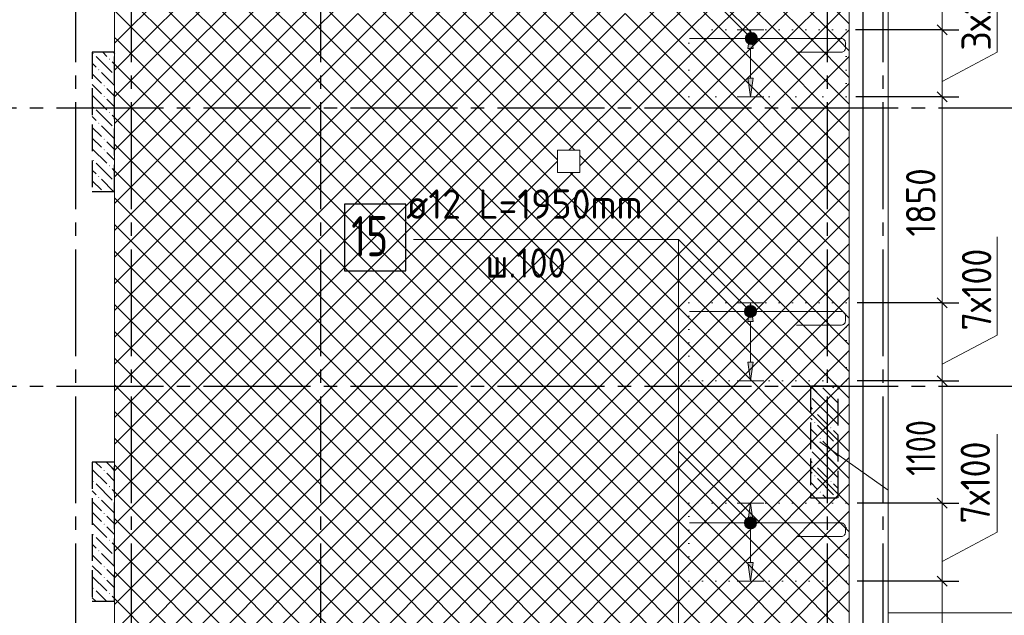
# Model space of a CAD drawing. Header units: millimetres. Extents: x 0 to 50400, y 0 to 35640.
# Tile 18 of 25: x 32813 to 41657, y 14806 to 20154. Entities that reach past the tile are written whole.
import ezdxf

# ---------------------------------------------------------------- set-up
doc = ezdxf.new("R2010")
doc.units = ezdxf.units.MM
for name, pattern in [('______2', [324, 240, -84]), ('______5', [1320, 960, -120, 120, -120]), ('______9', [120, 0, -120])]:
    doc.linetypes.add(name, pattern=pattern)
for name, color, linetype, lineweight in [('Standard', 7, 'Continuous', 25), ('ДОП Верх по Х', 7, 'Continuous', 25), ('ЖБ Перекрытие верхний уровень', 7, 'Continuous', 35), ('ЖБ Пилон', 7, 'Continuous', 35), ('Общий01', 7, 'Continuous', 13), ('Позиционная метка номер позиции', 7, 'Continuous', 13), ('Размерная линия_ общее', 7, 'Continuous', 13), ('Тени', 7, 'Continuous', 13)]:
    doc.layers.add(name, color=color, linetype=linetype, lineweight=lineweight)
doc.layers.add('Оси', color=7, linetype='______5', true_color=0x656565)
doc.styles.add('ISOCPEUR', font='txt')

msp = doc.modelspace()

# ---------------------------------------------------------------- hatches: boundary and pattern name
at = {"layer": 'ДОП Верх по Х', "linetype": 'Continuous', "lineweight": 13, "transparency": 33554687}
for points in [[(39401.6, 19894.4), (39377.6, 20062.4), (39353.6, 19894.4)], [(39401.6, 17444.4), (39377.6, 17612.4), (39353.6, 17444.4)], [(39401.6, 15644.4), (39377.6, 15812.4), (39353.6, 15644.4)]]:
    msp.add_hatch(color=7, dxfattribs=at).paths.add_polyline_path(points)
for points in [[(39401.6, 19630.4), (39377.6, 19462.4), (39353.6, 19630.4)], [(39401.6, 17080.4), (39377.6, 16912.4), (39353.6, 17080.4)], [(39401.6, 15280.4), (39377.6, 15112.4), (39353.6, 15280.4)]]:
    msp.add_hatch(color=7, dxfattribs=at).paths.add_polyline_path(points, flags=16)
at = {"layer": 'ЖБ Пилон', "linetype": 'Continuous', "lineweight": -3, "transparency": 33554687}
for points in [[(33470.8, 19849.3), (33475.6, 19854.1), (33480.4, 19849.3), (33475.6, 19844.5)], [(33614.8, 19801.3), (33619.6, 19806.1), (33624.4, 19801.3), (33619.6, 19796.5)], [(33518.8, 19705.3), (33523.6, 19710.1), (33528.4, 19705.3), (33523.6, 19700.5)], [(33662.8, 19657.3), (33665.1, 19659.6), (33665.1, 19655)], [(33566.8, 19561.3), (33571.6, 19566.1), (33576.4, 19561.3), (33571.6, 19556.5)], [(33566.8, 19465.3), (33571.6, 19470.1), (33576.4, 19465.3), (33571.6, 19460.5)], [(33470.8, 19369.3), (33475.6, 19374.1), (33480.4, 19369.3), (33475.6, 19364.5)], [(33614.8, 19321.3), (33619.6, 19326.1), (33624.4, 19321.3), (33619.6, 19316.5)], [(33518.8, 19225.3), (33523.6, 19230.1), (33528.4, 19225.3), (33523.6, 19220.5)], [(33662.8, 19177.3), (33665.1, 19179.6), (33665.1, 19175)], [(33566.8, 19081.3), (33571.6, 19086.1), (33576.4, 19081.3), (33571.6, 19076.5)], [(33566.8, 18985.3), (33571.6, 18990.1), (33576.4, 18985.3), (33571.6, 18980.5)], [(33470.8, 18889.3), (33475.6, 18894.1), (33480.4, 18889.3), (33475.6, 18884.5)], [(33614.8, 18841.3), (33619.6, 18846.1), (33624.4, 18841.3), (33619.6, 18836.5)], [(33518.8, 18745.3), (33523.6, 18750.1), (33528.4, 18745.3), (33523.6, 18740.5)], [(33662.8, 18697.3), (33665.1, 18699.6), (33665.1, 18695)], [(40142.8, 16825.3), (40147.6, 16830.1), (40152.4, 16825.3), (40147.6, 16820.5)], [(40046.8, 16729.3), (40051.6, 16734.1), (40056.4, 16729.3), (40051.6, 16724.5)], [(39950.8, 16633.3), (39955.6, 16638.1), (39960.4, 16633.3), (39955.6, 16628.5)], [(39950.8, 16537.3), (39955.6, 16542.1), (39960.4, 16537.3), (39955.6, 16532.5)], [(40094.8, 16489.3), (40099.6, 16494.1), (40104.4, 16489.3), (40099.6, 16484.5)], [(39998.8, 16393.3), (40003.6, 16398.1), (40008.4, 16393.3), (40003.6, 16388.5)], [(40142.8, 16345.3), (40147.6, 16350.1), (40152.4, 16345.3), (40147.6, 16340.5)], [(40046.8, 16249.3), (40051.6, 16254.1), (40056.4, 16249.3), (40051.6, 16244.5)], [(33566.8, 16105.3), (33571.6, 16110.1), (33576.4, 16105.3), (33571.6, 16100.5)], [(39950.8, 16153.3), (39955.6, 16158.1), (39960.4, 16153.3), (39955.6, 16148.5)], [(33470.8, 16009.3), (33475.6, 16014.1), (33480.4, 16009.3), (33475.6, 16004.5)], [(39950.8, 16057.3), (39955.6, 16062.1), (39960.4, 16057.3), (39955.6, 16052.5)], [(40094.8, 16009.3), (40099.6, 16014.1), (40104.4, 16009.3), (40099.6, 16004.5)], [(33614.8, 15961.3), (33619.6, 15966.1), (33624.4, 15961.3), (33619.6, 15956.5)], [(33518.8, 15865.3), (33523.6, 15870.1), (33528.4, 15865.3), (33523.6, 15860.5)], [(39998.8, 15913.3), (40003.6, 15918.1), (40008.4, 15913.3), (40003.6, 15908.5)], [(40142.8, 15865.3), (40147.6, 15870.1), (40152.4, 15865.3), (40149.5, 15862.4), (40145.7, 15862.4)], [(33662.8, 15817.3), (33665.1, 15819.6), (33665.1, 15815)], [(33566.8, 15721.3), (33571.6, 15726.1), (33576.4, 15721.3), (33571.6, 15716.5)], [(33566.8, 15625.3), (33571.6, 15630.1), (33576.4, 15625.3), (33571.6, 15620.5)], [(33470.8, 15529.3), (33475.6, 15534.1), (33480.4, 15529.3), (33475.6, 15524.5)], [(33614.8, 15481.3), (33619.6, 15486.1), (33624.4, 15481.3), (33619.6, 15476.5)], [(33518.8, 15385.3), (33523.6, 15390.1), (33528.4, 15385.3), (33523.6, 15380.5)], [(33662.8, 15337.3), (33665.1, 15339.6), (33665.1, 15335)], [(33566.8, 15241.3), (33571.6, 15246.1), (33576.4, 15241.3), (33571.6, 15236.5)], [(33566.8, 15145.3), (33571.6, 15150.1), (33576.4, 15145.3), (33571.6, 15140.5)], [(33470.8, 15049.3), (33475.6, 15054.1), (33480.4, 15049.3), (33475.6, 15044.5)], [(33614.8, 15001.3), (33619.6, 15006.1), (33624.4, 15001.3), (33619.6, 14996.5)]]:
    msp.add_hatch(color=7, dxfattribs=at).paths.add_polyline_path(points, flags=16)
at = {"layer": 'Позиционная метка номер позиции', "linetype": 'Continuous', "lineweight": 13, "transparency": 33554687}
for points in [[(39346.9, 19947.2), (39398.9, 20037.3), (39333.2, 19971.7)], [(39333.2, 19971.7), (39398.9, 20037.3), (39371.4, 20037.3)], [(39333.2, 19971.7), (39371.4, 20037.3), (39333.2, 19999.1)], [(39333.2, 19999.1), (39371.4, 20037.3), (39346.9, 20023.6)], [(39346.9, 19947.2), (39423.3, 20023.6), (39398.9, 20037.3)], [(39371.4, 19933.5), (39423.3, 20023.6), (39346.9, 19947.2)], [(39371.4, 19933.5), (39437, 19999.1), (39423.3, 20023.6)], [(39398.9, 19933.5), (39437, 19999.1), (39371.4, 19933.5)], [(39398.9, 19933.5), (39437, 19971.7), (39437, 19999.1)], [(39437, 19971.7), (39398.9, 19933.5), (39423.3, 19947.2)], [(39339.4, 17497.2), (39391.3, 17587.3), (39325.6, 17521.6)], [(39325.6, 17521.6), (39391.3, 17587.3), (39363.8, 17587.3)], [(39325.6, 17521.6), (39363.8, 17587.3), (39325.6, 17549.1)], [(39325.6, 17549.1), (39363.8, 17587.3), (39339.4, 17573.6)], [(39339.4, 17497.2), (39391.3, 17587.3), (39325.6, 17521.6)], [(39325.6, 17521.6), (39391.3, 17587.3), (39363.8, 17587.3)], [(39325.6, 17521.6), (39363.8, 17587.3), (39325.6, 17549.1)], [(39325.6, 17549.1), (39363.8, 17587.3), (39339.4, 17573.6)], [(39339.4, 17497.2), (39415.8, 17573.6), (39391.3, 17587.3)], [(39339.4, 17497.2), (39415.8, 17573.6), (39391.3, 17587.3)], [(39363.8, 17483.5), (39415.8, 17573.6), (39339.4, 17497.2)], [(39363.8, 17483.5), (39415.8, 17573.6), (39339.4, 17497.2)], [(39363.8, 17483.5), (39429.5, 17549.1), (39415.8, 17573.6)], [(39363.8, 17483.5), (39429.5, 17549.1), (39415.8, 17573.6)], [(39391.3, 17483.5), (39429.5, 17549.1), (39363.8, 17483.5)], [(39391.3, 17483.5), (39429.5, 17549.1), (39363.8, 17483.5)], [(39391.3, 17483.5), (39429.5, 17521.6), (39429.5, 17549.1)], [(39391.3, 17483.5), (39429.5, 17521.6), (39429.5, 17549.1)], [(39429.5, 17521.6), (39391.3, 17483.5), (39415.8, 17497.2)], [(39429.5, 17521.6), (39391.3, 17483.5), (39415.8, 17497.2)], [(39339.4, 15597.2), (39391.3, 15687.3), (39325.6, 15621.7)], [(39325.6, 15621.7), (39391.3, 15687.3), (39363.8, 15687.3)], [(39325.6, 15621.7), (39363.8, 15687.3), (39325.6, 15649.1)], [(39325.6, 15649.1), (39363.8, 15687.3), (39339.4, 15673.6)], [(39339.4, 15597.2), (39415.8, 15673.6), (39391.3, 15687.3)], [(39363.8, 15583.5), (39415.8, 15673.6), (39339.4, 15597.2)], [(39363.8, 15583.5), (39429.5, 15649.1), (39415.8, 15673.6)], [(39391.3, 15583.5), (39429.5, 15649.1), (39363.8, 15583.5)], [(39391.3, 15583.5), (39429.5, 15621.7), (39429.5, 15649.1)], [(39429.5, 15621.7), (39391.3, 15583.5), (39415.8, 15597.2)]]:
    msp.add_hatch(color=7, dxfattribs=at).paths.add_polyline_path(points)

# ---------------------------------------------------------------- linework, layer by layer
at = {"layer": 'Standard', "color": 254, "linetype": 'Continuous', "lineweight": -3, "true_color": 0xc4c4ff, "transparency": 33554687}
msp.add_lwpolyline([(7965.1, 10212.4), (40388.1, 10212.4), (40388.1, 32712.4), (7965.1, 32712.4), (7965.1, 10212.4)], dxfattribs=at)
at = {"layer": 'ДОП Верх по Х', "color": 251, "linetype": 'Continuous', "lineweight": 13, "true_color": 0x494949, "transparency": 33554687}
for p, q in [((39377.6, 20062.4), (39257.6, 20062.4)), ((39377.6, 20062.4), (39353.6, 19894.4)), ((39401.6, 19894.4), (39377.6, 20062.4)), ((39377.6, 20062.4), (39497.6, 20062.4)), ((39377.6, 20062.4), (39377.6, 20062.4)), ((39353.6, 19894.4), (39401.6, 19894.4)), ((39377.6, 19630.4), (39377.6, 19894.4)), ((39377.6, 19462.4), (39353.6, 19630.4)), ((39353.6, 19630.4), (39401.6, 19630.4)), ((39401.6, 19630.4), (39377.6, 19462.4)), ((39377.6, 19462.4), (39257.6, 19462.4)), ((39377.6, 19462.4), (39497.6, 19462.4)), ((39377.6, 19462.4), (39377.6, 19462.4)), ((39377.6, 17612.4), (39257.6, 17612.4)), ((39377.6, 17612.4), (39353.6, 17444.4)), ((39401.6, 17444.4), (39377.6, 17612.4)), ((39377.6, 17612.4), (39497.6, 17612.4)), ((39377.6, 17612.4), (39377.6, 17612.4)), ((39353.6, 17444.4), (39401.6, 17444.4)), ((39377.6, 17080.4), (39377.6, 17444.4)), ((39377.6, 16912.4), (39353.6, 17080.4)), ((39353.6, 17080.4), (39401.6, 17080.4)), ((39401.6, 17080.4), (39377.6, 16912.4)), ((39377.6, 16912.4), (39257.6, 16912.4)), ((39377.6, 16912.4), (39497.6, 16912.4)), ((39377.6, 16912.4), (39377.6, 16912.4)), ((39377.6, 15812.4), (39257.6, 15812.4)), ((39377.6, 15812.4), (39353.6, 15644.4)), ((39401.6, 15644.4), (39377.6, 15812.4)), ((39377.6, 15812.4), (39497.6, 15812.4)), ((39377.6, 15812.4), (39377.6, 15812.4)), ((39353.6, 15644.4), (39401.6, 15644.4)), ((39377.6, 15280.4), (39377.6, 15644.4)), ((39377.6, 15112.4), (39353.6, 15280.4)), ((39353.6, 15280.4), (39401.6, 15280.4)), ((39401.6, 15280.4), (39377.6, 15112.4)), ((39377.6, 15112.4), (39257.6, 15112.4)), ((39377.6, 15112.4), (39497.6, 15112.4)), ((39377.6, 15112.4), (39377.6, 15112.4))]:
    msp.add_line(p, q, dxfattribs=at)
at = {"layer": 'ДОП Верх по Х', "color": 7, "linetype": 'Continuous', "lineweight": 18, "transparency": 33554687}
for points in [[(39791.7, 19862.4), (40195.3, 19862.4), (40201.7, 19863.3), (40208.2, 19865.4), (40214.3, 19868.8), (40219.2, 19872.9), (40223.3, 19877.9), (40226.7, 19883.9), (40228.9, 19890.5), (40229.7, 19896.8), (40229.7, 19951), (40228.9, 19957.3), (40226.7, 19963.9), (40223.3, 19969.9), (40219.2, 19974.9), (40214.3, 19979), (40208.2, 19982.3), (40201.7, 19984.5), (40195.3, 19985.4), (38831.1, 19985.4)], [(39791.7, 17412.4), (40195.3, 17412.4), (40201.7, 17413.3), (40208.2, 17415.4), (40214.3, 17418.8), (40219.2, 17422.9), (40223.3, 17427.9), (40226.7, 17433.9), (40228.9, 17440.5), (40229.7, 17446.8), (40229.7, 17501), (40228.9, 17507.3), (40226.7, 17513.9), (40223.3, 17519.9), (40219.2, 17524.8), (40214.3, 17529), (40208.2, 17532.3), (40201.7, 17534.5), (40195.3, 17535.4), (38831.1, 17535.4)], [(39791.7, 15512.4), (40195.3, 15512.4), (40201.7, 15513.3), (40208.2, 15515.4), (40214.3, 15518.8), (40219.2, 15522.9), (40223.3, 15527.9), (40226.7, 15533.9), (40228.9, 15540.5), (40229.7, 15546.8), (40229.7, 15601), (40228.9, 15607.3), (40226.7, 15613.9), (40223.3, 15619.9), (40219.2, 15624.8), (40214.3, 15629), (40208.2, 15632.4), (40201.7, 15634.5), (40195.3, 15635.4), (38831.1, 15635.4)]]:
    msp.add_lwpolyline(points, dxfattribs=at)
at = {"layer": 'ДОП Верх по Х', "color": 7, "linetype": 'Continuous', "lineweight": 25, "transparency": 33554687}
msp.add_lwpolyline([(35730.7, 17899), (36282.7, 17899), (36282.7, 18499), (35730.7, 18499), (35730.7, 17899)], dxfattribs=at)
at = {"layer": 'ЖБ Перекрытие верхний уровень', "color": 7, "linetype": 'Continuous', "lineweight": 18, "transparency": 33554687}
for p, q in [((33664.9, 10312.4), (33664.9, 32612.4)), ((33664.9, 32612.4), (33664.9, 10312.4)), ((33664.9, 10312.4), (33664.9, 32612.4)), ((40265.1, 10312.4), (40265.1, 32612.4)), ((37845.1, 18982.4), (37645.1, 18982.4)), ((37645.1, 18982.4), (37645.1, 18782.4)), ((37845.1, 18782.4), (37845.1, 18982.4)), ((37645.1, 18782.4), (37845.1, 18782.4))]:
    msp.add_line(p, q, dxfattribs=at)
at = {"layer": 'ЖБ Перекрытие верхний уровень', "color": 254, "linetype": 'Continuous', "lineweight": 18, "transparency": 33554687}
for p, q in [((33664.9, 22156), (35851.6, 19969.3)), ((33691.6, 19969.3), (35851.6, 22129.3)), ((38251.6, 22129.3), (40265.1, 20115.8)), ((38251.6, 19969.3), (40265.1, 21982.8)), ((33664.9, 21916), (35611.6, 19969.3)), ((33931.6, 19969.3), (35851.6, 21889.3)), ((38251.6, 21889.3), (40171.6, 19969.3)), ((33664.9, 21676), (35371.6, 19969.3)), ((38491.6, 19969.3), (40265.1, 21742.8)), ((34171.6, 19969.3), (35851.6, 21649.3)), ((35851.6, 21649.3), (37531.6, 19969.3)), ((38251.6, 21649.3), (39931.6, 19969.3)), ((38731.6, 19969.3), (40265.1, 21502.8)), ((33664.9, 21436), (35131.6, 19969.3)), ((34411.6, 19969.3), (35851.6, 21409.3)), ((35851.6, 21409.3), (37291.6, 19969.3)), ((38251.6, 21409.3), (39691.6, 19969.3)), ((38971.6, 19969.3), (40265.1, 21262.8)), ((33664.9, 21196), (34891.6, 19969.3)), ((34651.6, 19969.3), (35851.6, 21169.3)), ((35851.6, 21169.3), (37051.6, 19969.3)), ((38251.6, 21169.3), (39451.6, 19969.3)), ((39211.6, 19969.3), (40265.1, 21022.8)), ((33664.9, 20956), (34651.6, 19969.3)), ((34891.6, 19969.3), (35851.6, 20929.3)), ((35851.6, 20929.3), (36811.6, 19969.3)), ((38251.6, 20929.3), (39211.6, 19969.3)), ((33664.9, 20716), (34411.6, 19969.3)), ((39451.6, 19969.3), (40265.1, 20782.8)), ((35131.6, 19969.3), (35851.6, 20689.3)), ((35851.6, 20689.3), (36571.6, 19969.3)), ((38251.6, 20689.3), (38971.6, 19969.3)), ((39691.6, 19969.3), (40265.1, 20542.8)), ((33664.9, 20476), (34171.6, 19969.3)), ((35371.6, 19969.3), (35851.6, 20449.3)), ((35851.6, 20449.3), (36331.6, 19969.3)), ((37771.6, 19969.3), (38251.6, 20449.3)), ((38251.6, 20449.3), (38731.6, 19969.3)), ((39931.6, 19969.3), (40265.1, 20302.8)), ((33664.9, 20236), (33931.6, 19969.3)), ((35611.6, 19969.3), (35851.6, 20209.3)), ((35851.6, 20209.3), (36091.6, 19969.3)), ((38011.6, 19969.3), (38251.6, 20209.3)), ((38251.6, 20209.3), (38491.6, 19969.3)), ((33664.9, 19996), (33691.6, 19969.3)), ((40171.6, 19969.3), (40265.1, 20062.8)), ((33664.9, 19942.6), (33691.6, 19969.3)), ((33664.9, 19702.6), (33931.6, 19969.3)), ((33664.9, 19462.6), (34171.6, 19969.3)), ((33664.9, 19222.6), (34411.6, 19969.3)), ((33664.9, 18982.6), (34651.6, 19969.3)), ((33664.9, 18742.6), (34891.6, 19969.3)), ((33664.9, 18502.6), (35131.6, 19969.3)), ((33664.9, 18262.6), (35371.6, 19969.3)), ((33664.9, 18022.6), (35611.6, 19969.3)), ((33664.9, 17782.6), (35851.6, 19969.3)), ((33691.6, 19969.3), (35851.6, 17809.3)), ((33931.6, 19969.3), (35851.6, 18049.3)), ((34171.6, 19969.3), (35851.6, 18289.3)), ((34411.6, 19969.3), (35851.6, 18529.3)), ((34651.6, 19969.3), (35851.6, 18769.3)), ((34891.6, 19969.3), (35851.6, 19009.3)), ((35131.6, 19969.3), (35851.6, 19249.3)), ((35371.6, 19969.3), (35851.6, 19489.3)), ((35611.6, 19969.3), (35851.6, 19729.3)), ((35851.6, 19729.3), (36091.6, 19969.3)), ((35851.6, 19489.3), (36331.6, 19969.3)), ((35851.6, 19249.3), (36571.6, 19969.3)), ((35851.6, 19009.3), (36811.6, 19969.3)), ((35851.6, 18769.3), (37051.6, 19969.3)), ((35851.6, 18529.3), (37291.6, 19969.3)), ((35851.6, 18289.3), (37531.6, 19969.3)), ((35851.6, 19969.3), (38251.6, 17569.3)), ((36091.6, 19969.3), (38251.6, 17809.3)), ((36331.6, 19969.3), (38251.6, 18049.3)), ((36571.6, 19969.3), (37645.1, 18895.8)), ((36811.6, 19969.3), (37798.5, 18982.4)), ((37771.6, 19969.3), (38251.6, 19489.3)), ((38011.6, 19969.3), (38251.6, 19729.3)), ((38251.6, 19729.3), (38491.6, 19969.3)), ((38251.6, 19489.3), (38731.6, 19969.3)), ((38251.6, 19249.3), (38971.6, 19969.3)), ((38251.6, 19009.3), (39211.6, 19969.3)), ((38251.6, 18769.3), (39451.6, 19969.3)), ((38251.6, 18529.3), (39691.6, 19969.3)), ((38251.6, 18289.3), (39931.6, 19969.3)), ((38251.6, 18049.3), (40171.6, 19969.3)), ((38251.6, 19969.3), (40265.1, 17955.8)), ((38491.6, 19969.3), (40265.1, 18195.8)), ((38731.6, 19969.3), (40265.1, 18435.8)), ((38971.6, 19969.3), (40265.1, 18675.8)), ((39211.6, 19969.3), (40265.1, 18915.8)), ((39451.6, 19969.3), (40265.1, 19155.8)), ((39691.6, 19969.3), (40265.1, 19395.8)), ((39931.6, 19969.3), (40265.1, 19635.8)), ((40171.6, 19969.3), (40265.1, 19875.8)), ((38251.6, 17809.3), (40265.1, 19822.8)), ((33664.9, 19756), (35851.6, 17569.3)), ((33691.6, 17569.3), (35851.6, 19729.3)), ((35851.6, 19729.3), (38011.6, 17569.3)), ((38251.6, 19729.3), (40265.1, 17715.8)), ((38251.6, 17569.3), (40265.1, 19582.8)), ((33664.9, 19516), (35611.6, 17569.3)), ((33931.6, 17569.3), (35851.6, 19489.3)), ((35851.6, 19489.3), (37771.6, 17569.3)), ((38251.6, 19489.3), (40171.6, 17569.3)), ((38491.6, 17569.3), (40265.1, 19342.8)), ((33664.9, 19276), (35371.6, 17569.3)), ((34171.6, 17569.3), (35851.6, 19249.3)), ((35851.6, 19249.3), (37531.6, 17569.3)), ((37845.1, 18842.8), (38251.6, 19249.3)), ((38251.6, 19249.3), (39931.6, 17569.3)), ((33664.9, 19036), (35131.6, 17569.3)), ((38731.6, 17569.3), (40265.1, 19102.8)), ((34411.6, 17569.3), (35851.6, 19009.3)), ((35851.6, 19009.3), (37291.6, 17569.3)), ((36811.6, 17569.3), (38251.6, 19009.3)), ((37845.1, 18935.8), (38251.6, 18529.3)), ((38251.6, 19009.3), (39691.6, 17569.3)), ((36331.6, 17569.3), (37645.1, 18882.8)), ((38971.6, 17569.3), (40265.1, 18862.8)), ((33664.9, 18796), (34891.6, 17569.3)), ((34651.6, 17569.3), (35851.6, 18769.3)), ((35851.6, 18769.3), (37051.6, 17569.3)), ((36571.6, 17569.3), (37784.7, 18782.4)), ((37051.6, 17569.3), (38251.6, 18769.3)), ((37758.5, 18782.4), (38251.6, 18289.3)), ((38251.6, 18769.3), (39451.6, 17569.3)), ((39211.6, 17569.3), (40265.1, 18622.8)), ((33664.9, 18556), (34651.6, 17569.3)), ((34891.6, 17569.3), (35851.6, 18529.3)), ((35851.6, 18529.3), (36811.6, 17569.3)), ((37291.6, 17569.3), (38251.6, 18529.3)), ((38251.6, 18529.3), (39211.6, 17569.3)), ((33664.9, 18316), (34411.6, 17569.3)), ((39451.6, 17569.3), (40265.1, 18382.8)), ((35131.6, 17569.3), (35851.6, 18289.3)), ((35851.6, 18289.3), (36571.6, 17569.3)), ((37531.6, 17569.3), (38251.6, 18289.3)), ((38251.6, 18289.3), (38971.6, 17569.3)), ((39691.6, 17569.3), (40265.1, 18142.8)), ((33664.9, 18076), (34171.6, 17569.3)), ((35371.6, 17569.3), (35851.6, 18049.3)), ((35851.6, 18049.3), (36331.6, 17569.3)), ((37771.6, 17569.3), (38251.6, 18049.3)), ((38251.6, 18049.3), (38731.6, 17569.3)), ((39931.6, 17569.3), (40265.1, 17902.8)), ((33664.9, 17836), (33931.6, 17569.3)), ((35611.6, 17569.3), (35851.6, 17809.3)), ((35851.6, 17809.3), (36091.6, 17569.3)), ((38011.6, 17569.3), (38251.6, 17809.3)), ((38251.6, 17809.3), (38491.6, 17569.3)), ((40171.6, 17569.3), (40265.1, 17662.8)), ((33664.9, 17596), (33691.6, 17569.3)), ((33664.9, 17542.6), (33691.6, 17569.3)), ((33664.9, 17302.6), (33931.6, 17569.3)), ((33664.9, 17062.6), (34171.6, 17569.3)), ((33664.9, 16822.6), (34411.6, 17569.3)), ((33664.9, 16582.6), (34651.6, 17569.3)), ((33664.9, 16342.6), (34891.6, 17569.3)), ((33664.9, 16102.6), (35131.6, 17569.3)), ((33664.9, 15862.6), (35371.6, 17569.3)), ((33664.9, 15622.6), (35611.6, 17569.3)), ((33664.9, 15382.6), (35851.6, 17569.3)), ((33691.6, 17569.3), (35851.6, 15409.3)), ((33931.6, 17569.3), (35851.6, 15649.3)), ((34171.6, 17569.3), (35851.6, 15889.3)), ((34411.6, 17569.3), (35851.6, 16129.3)), ((34651.6, 17569.3), (35851.6, 16369.3)), ((34891.6, 17569.3), (35851.6, 16609.3)), ((35131.6, 17569.3), (35851.6, 16849.3)), ((35371.6, 17569.3), (35851.6, 17089.3)), ((35611.6, 17569.3), (35851.6, 17329.3)), ((35851.6, 17329.3), (36091.6, 17569.3)), ((35851.6, 17089.3), (36331.6, 17569.3)), ((35851.6, 16849.3), (36571.6, 17569.3)), ((35851.6, 16609.3), (36811.6, 17569.3)), ((35851.6, 16369.3), (37051.6, 17569.3)), ((35851.6, 16129.3), (37291.6, 17569.3)), ((35851.6, 15889.3), (37531.6, 17569.3)), ((35851.6, 15649.3), (37771.6, 17569.3)), ((35851.6, 15409.3), (38011.6, 17569.3)), ((35851.6, 15169.3), (38251.6, 17569.3)), ((35851.6, 17569.3), (38251.6, 15169.3)), ((36091.6, 17569.3), (38251.6, 15409.3)), ((36331.6, 17569.3), (38251.6, 15649.3)), ((36571.6, 17569.3), (38251.6, 15889.3)), ((36811.6, 17569.3), (38251.6, 16129.3)), ((37051.6, 17569.3), (38251.6, 16369.3)), ((37291.6, 17569.3), (38251.6, 16609.3)), ((37531.6, 17569.3), (38251.6, 16849.3)), ((37771.6, 17569.3), (38251.6, 17089.3)), ((38011.6, 17569.3), (38251.6, 17329.3)), ((38251.6, 17329.3), (38491.6, 17569.3)), ((38251.6, 17089.3), (38731.6, 17569.3)), ((38251.6, 16849.3), (38971.6, 17569.3)), ((38251.6, 16609.3), (39211.6, 17569.3)), ((38251.6, 16369.3), (39451.6, 17569.3)), ((38251.6, 16129.3), (39691.6, 17569.3)), ((38251.6, 15889.3), (39931.6, 17569.3)), ((38251.6, 15649.3), (40171.6, 17569.3)), ((38251.6, 17569.3), (40265.1, 15555.8)), ((38491.6, 17569.3), (40265.1, 15795.8)), ((38731.6, 17569.3), (40265.1, 16035.8)), ((38971.6, 17569.3), (40265.1, 16275.8)), ((39211.6, 17569.3), (40265.1, 16515.8)), ((39451.6, 17569.3), (40265.1, 16755.8)), ((39691.6, 17569.3), (40265.1, 16995.8)), ((39931.6, 17569.3), (40265.1, 17235.8)), ((40171.6, 17569.3), (40265.1, 17475.8)), ((33664.9, 17356), (35851.6, 15169.3)), ((38251.6, 15409.3), (40265.1, 17422.8)), ((33691.6, 15169.3), (35851.6, 17329.3)), ((35851.6, 17329.3), (38011.6, 15169.3)), ((36091.6, 15169.3), (38251.6, 17329.3)), ((38251.6, 17329.3), (40265.1, 15315.8)), ((38251.6, 15169.3), (40265.1, 17182.8)), ((33664.9, 17116), (35611.6, 15169.3)), ((33931.6, 15169.3), (35851.6, 17089.3)), ((35851.6, 17089.3), (37771.6, 15169.3)), ((36331.6, 15169.3), (38251.6, 17089.3)), ((38251.6, 17089.3), (40171.6, 15169.3)), ((38491.6, 15169.3), (40265.1, 16942.8)), ((33664.9, 16876), (35371.6, 15169.3)), ((34171.6, 15169.3), (35851.6, 16849.3)), ((35851.6, 16849.3), (37531.6, 15169.3)), ((36571.6, 15169.3), (38251.6, 16849.3)), ((38251.6, 16849.3), (39931.6, 15169.3)), ((33664.9, 16636), (35131.6, 15169.3)), ((38731.6, 15169.3), (40265.1, 16702.8)), ((34411.6, 15169.3), (35851.6, 16609.3)), ((35851.6, 16609.3), (37291.6, 15169.3)), ((36811.6, 15169.3), (38251.6, 16609.3)), ((38251.6, 16609.3), (39691.6, 15169.3)), ((38971.6, 15169.3), (40265.1, 16462.8)), ((33664.9, 16396), (34891.6, 15169.3)), ((34651.6, 15169.3), (35851.6, 16369.3)), ((35851.6, 16369.3), (37051.6, 15169.3)), ((37051.6, 15169.3), (38251.6, 16369.3)), ((38251.6, 16369.3), (39451.6, 15169.3)), ((39211.6, 15169.3), (40265.1, 16222.8)), ((33664.9, 16156), (34651.6, 15169.3)), ((34891.6, 15169.3), (35851.6, 16129.3)), ((35851.6, 16129.3), (36811.6, 15169.3)), ((37291.6, 15169.3), (38251.6, 16129.3)), ((38251.6, 16129.3), (39211.6, 15169.3)), ((39451.6, 15169.3), (40265.1, 15982.8)), ((33664.9, 15916), (34411.6, 15169.3)), ((35131.6, 15169.3), (35851.6, 15889.3)), ((35851.6, 15889.3), (36571.6, 15169.3)), ((37531.6, 15169.3), (38251.6, 15889.3)), ((38251.6, 15889.3), (38971.6, 15169.3)), ((33664.9, 15676), (34171.6, 15169.3)), ((39691.6, 15169.3), (40265.1, 15742.8)), ((35371.6, 15169.3), (35851.6, 15649.3)), ((35851.6, 15649.3), (36331.6, 15169.3)), ((37771.6, 15169.3), (38251.6, 15649.3)), ((38251.6, 15649.3), (38731.6, 15169.3)), ((39931.6, 15169.3), (40265.1, 15502.8)), ((33664.9, 15436), (33931.6, 15169.3)), ((35611.6, 15169.3), (35851.6, 15409.3)), ((35851.6, 15409.3), (36091.6, 15169.3)), ((38011.6, 15169.3), (38251.6, 15409.3)), ((38251.6, 15409.3), (38491.6, 15169.3)), ((40171.6, 15169.3), (40265.1, 15262.8)), ((33664.9, 15196), (33691.6, 15169.3)), ((33664.9, 15142.6), (33691.6, 15169.3)), ((33664.9, 14902.6), (33931.6, 15169.3)), ((33664.9, 14662.6), (34171.6, 15169.3)), ((33664.9, 14422.6), (34411.6, 15169.3)), ((33664.9, 14182.6), (34651.6, 15169.3)), ((33664.9, 13942.6), (34891.6, 15169.3)), ((33664.9, 13702.6), (35131.6, 15169.3)), ((33664.9, 13462.6), (35371.6, 15169.3)), ((33664.9, 13222.6), (35611.6, 15169.3)), ((33664.9, 12982.6), (35851.6, 15169.3)), ((33691.6, 15169.3), (35851.6, 13009.3)), ((33931.6, 15169.3), (35851.6, 13249.3)), ((34171.6, 15169.3), (35851.6, 13489.3)), ((34411.6, 15169.3), (35851.6, 13729.3)), ((34651.6, 15169.3), (35851.6, 13969.3)), ((34891.6, 15169.3), (35851.6, 14209.3)), ((35131.6, 15169.3), (35851.6, 14449.3)), ((35371.6, 15169.3), (35851.6, 14689.3)), ((35611.6, 15169.3), (35851.6, 14929.3)), ((35851.6, 14929.3), (36091.6, 15169.3)), ((35851.6, 14689.3), (36331.6, 15169.3)), ((35851.6, 14449.3), (36571.6, 15169.3)), ((35851.6, 14209.3), (36811.6, 15169.3)), ((35851.6, 13969.3), (37051.6, 15169.3)), ((35851.6, 13729.3), (37291.6, 15169.3)), ((35851.6, 13489.3), (37531.6, 15169.3)), ((35851.6, 13249.3), (37771.6, 15169.3)), ((35851.6, 13009.3), (38011.6, 15169.3)), ((35851.6, 12769.3), (38251.6, 15169.3)), ((35851.6, 15169.3), (38251.6, 12769.3)), ((36091.6, 15169.3), (38251.6, 13009.3)), ((36331.6, 15169.3), (38251.6, 13249.3)), ((36571.6, 15169.3), (38251.6, 13489.3)), ((36811.6, 15169.3), (38251.6, 13729.3)), ((37051.6, 15169.3), (38251.6, 13969.3)), ((37291.6, 15169.3), (38251.6, 14209.3)), ((37531.6, 15169.3), (38251.6, 14449.3)), ((37771.6, 15169.3), (38251.6, 14689.3)), ((38011.6, 15169.3), (38251.6, 14929.3)), ((38251.6, 14929.3), (38491.6, 15169.3)), ((38251.6, 14689.3), (38731.6, 15169.3)), ((38251.6, 14449.3), (38971.6, 15169.3)), ((38251.6, 14209.3), (39211.6, 15169.3)), ((38251.6, 13969.3), (39451.6, 15169.3)), ((38251.6, 13729.3), (39691.6, 15169.3)), ((38251.6, 13489.3), (39931.6, 15169.3)), ((38251.6, 13249.3), (40171.6, 15169.3)), ((38251.6, 15169.3), (40265.1, 13155.8)), ((38491.6, 15169.3), (40265.1, 13395.8)), ((38731.6, 15169.3), (40265.1, 13635.8)), ((38971.6, 15169.3), (40265.1, 13875.8)), ((39211.6, 15169.3), (40265.1, 14115.8)), ((39451.6, 15169.3), (40265.1, 14355.8)), ((39691.6, 15169.3), (40265.1, 14595.8)), ((39931.6, 15169.3), (40265.1, 14835.8)), ((40171.6, 15169.3), (40265.1, 15075.8)), ((33664.9, 14956), (35851.6, 12769.3)), ((38251.6, 13009.3), (40265.1, 15022.8)), ((33691.6, 12769.3), (35851.6, 14929.3)), ((35851.6, 14929.3), (38011.6, 12769.3)), ((36091.6, 12769.3), (38251.6, 14929.3)), ((38251.6, 14929.3), (40265.1, 12915.8))]:
    msp.add_line(p, q, dxfattribs=at)
for points in [[(35851.6, 19969.3), (37145.6, 21263.3), (37145.6, 21263.3), (38251.6, 22369.3)], [(35851.6, 22369.3), (37228.7, 20992.2), (37228.7, 20992.2), (38251.6, 19969.3)], [(35851.6, 22129.3), (37334.9, 20646), (37334.9, 20646), (38011.6, 19969.3)], [(36091.6, 19969.3), (37201.9, 21079.6), (37201.9, 21079.6), (38251.6, 22129.3)], [(35851.6, 21889.3), (37441, 20299.8), (37441, 20299.8), (37771.6, 19969.3)], [(36331.6, 19969.3), (37258.2, 20895.9), (37258.2, 20895.9), (38251.6, 21889.3)], [(36571.6, 19969.3), (37314.6, 20712.3), (37314.6, 20712.3), (38251.6, 21649.3)], [(36811.6, 19969.3), (37370.9, 20528.6), (37370.9, 20528.6), (38251.6, 21409.3)], [(37051.6, 19969.3), (37427.2, 20344.9), (37427.2, 20344.9), (38251.6, 21169.3)], [(37291.6, 19969.3), (37483.5, 20161.3), (37483.5, 20161.3), (38251.6, 20929.3)], [(37531.6, 19969.3), (37539.9, 19977.6), (37539.9, 19977.6), (38251.6, 20689.3)], [(35851.6, 18049.3), (37596.2, 19793.9), (37596.2, 19793.9), (37771.6, 19969.3)], [(35851.6, 17809.3), (37652.5, 19610.2), (37652.5, 19610.2), (38011.6, 19969.3)], [(35851.6, 17569.3), (37708.9, 19426.6), (37708.9, 19426.6), (38251.6, 19969.3)], [(37051.6, 19969.3), (37759.5, 19261.3), (37759.5, 19261.3), (38251.6, 18769.3)], [(37291.6, 19969.3), (37653.4, 19607.5), (37653.4, 19607.5), (38251.6, 19009.3)], [(37531.6, 19969.3), (37547.2, 19953.7), (37547.2, 19953.7), (38251.6, 19249.3)], [(36091.6, 17569.3), (37765.2, 19242.9), (37765.2, 19242.9), (38251.6, 19729.3)], [(37744.7, 18982.4), (37821.5, 19059.2), (37821.5, 19059.2), (38251.6, 19489.3)]]:
    msp.add_lwpolyline(points, dxfattribs=at)
at = {"layer": 'ЖБ Пилон', "color": 253, "linetype": '______2', "lineweight": -3, "true_color": 0xa0a0a0, "transparency": 33554687}
for p, q in [((33665.1, 19862.4), (33465.1, 19862.4)), ((33465.1, 19862.4), (33465.1, 18612.4)), ((33665.1, 18612.4), (33665.1, 19862.4)), ((33465.1, 18612.4), (33665.1, 18612.4)), ((40165.1, 16862.4), (39915.1, 16862.4)), ((39915.1, 16862.4), (39915.1, 15862.4)), ((40165.1, 15862.4), (40165.1, 16862.4)), ((33665.1, 16182.4), (33465.1, 16182.4)), ((33465.1, 16182.4), (33465.1, 14932.4)), ((33665.1, 14932.4), (33665.1, 16182.4)), ((39915.1, 15862.4), (40165.1, 15862.4)), ((33465.1, 14932.4), (33665.1, 14932.4))]:
    msp.add_line(p, q, dxfattribs=at)
at = {"layer": 'ЖБ Пилон', "color": 253, "linetype": 'Continuous', "lineweight": -3, "true_color": 0xa0a0a0, "transparency": 33554687}
for p, q in [((33499.6, 19825.3), (33643.6, 19681.3)), ((33558.5, 19862.4), (33595.6, 19825.3)), ((33654.5, 19862.4), (33665.1, 19851.8)), ((33499.6, 19729.3), (33465.1, 19763.8)), ((33643.6, 19777.3), (33665.1, 19755.8)), ((33465.1, 19667.8), (33547.6, 19585.3)), ((33547.6, 19681.3), (33665.1, 19563.8)), ((33465.1, 19571.8), (33547.6, 19489.3)), ((33465.1, 19475.8), (33595.6, 19345.3)), ((33643.6, 19489.3), (33595.6, 19537.3)), ((33665.1, 19467.8), (33643.6, 19489.3)), ((33595.6, 19441.3), (33665.1, 19371.8)), ((33499.6, 19249.3), (33465.1, 19283.8)), ((33499.6, 19345.3), (33643.6, 19201.3)), ((33643.6, 19297.3), (33665.1, 19275.8)), ((33547.6, 19201.3), (33665.1, 19083.8)), ((33465.1, 19187.8), (33547.6, 19105.3)), ((33465.1, 19091.8), (33547.6, 19009.3)), ((33643.6, 19009.3), (33595.6, 19057.3)), ((33465.1, 18995.8), (33595.6, 18865.3)), ((33595.6, 18961.3), (33665.1, 18891.8)), ((33665.1, 18987.8), (33643.6, 19009.3)), ((33499.6, 18865.3), (33643.6, 18721.3)), ((33499.6, 18769.3), (33465.1, 18803.8)), ((33643.6, 18817.3), (33665.1, 18795.8)), ((33465.1, 18707.8), (33547.6, 18625.3)), ((33547.6, 18721.3), (33656.5, 18612.4)), ((39918.5, 16862.4), (40027.6, 16753.3)), ((40165.1, 16711.8), (40027.6, 16849.3)), ((40110.5, 16862.4), (40123.6, 16849.3)), ((40075.6, 16609.3), (39931.6, 16753.3)), ((39915.1, 16673.8), (39931.6, 16657.3)), ((40075.6, 16705.3), (40165.1, 16615.8)), ((39931.6, 16561.3), (39915.1, 16577.8)), ((39979.6, 16609.3), (40075.6, 16513.3)), ((40075.6, 16609.3), (40165.1, 16519.8)), ((39915.1, 16481.8), (39979.6, 16417.3)), ((39979.6, 16513.3), (40123.6, 16369.3)), ((40165.1, 16423.8), (40123.6, 16465.3)), ((39915.1, 16385.8), (40027.6, 16273.3)), ((40165.1, 16231.8), (40027.6, 16369.3)), ((39915.1, 16193.8), (39931.6, 16177.3)), ((40075.6, 16129.3), (39931.6, 16273.3)), ((40075.6, 16225.3), (40165.1, 16135.8)), ((33465.1, 16115.8), (33595.6, 15985.3)), ((33494.5, 16182.4), (33547.6, 16129.3)), ((33643.6, 16129.3), (33595.6, 16177.3)), ((33665.1, 16107.8), (33643.6, 16129.3)), ((39931.6, 16081.3), (39915.1, 16097.8)), ((39979.6, 16129.3), (40075.6, 16033.3)), ((40075.6, 16129.3), (40165.1, 16039.8)), ((33595.6, 16081.3), (33665.1, 16011.8)), ((39979.6, 16033.3), (40123.6, 15889.3)), ((33499.6, 15889.3), (33465.1, 15923.8)), ((33499.6, 15985.3), (33643.6, 15841.3)), ((33643.6, 15937.3), (33665.1, 15915.8)), ((39915.1, 16001.8), (39979.6, 15937.3)), ((40165.1, 15943.8), (40123.6, 15985.3)), ((33547.6, 15841.3), (33665.1, 15723.8)), ((39915.1, 15905.8), (39958.5, 15862.4)), ((40054.5, 15862.4), (40027.6, 15889.3)), ((33465.1, 15827.8), (33547.6, 15745.3)), ((33465.1, 15731.8), (33547.6, 15649.3)), ((33643.6, 15649.3), (33595.6, 15697.3)), ((33465.1, 15635.8), (33595.6, 15505.3)), ((33595.6, 15601.3), (33665.1, 15531.8)), ((33665.1, 15627.8), (33643.6, 15649.3)), ((33499.6, 15505.3), (33643.6, 15361.3)), ((33499.6, 15409.3), (33465.1, 15443.8)), ((33643.6, 15457.3), (33665.1, 15435.8)), ((33465.1, 15347.8), (33547.6, 15265.3)), ((33547.6, 15361.3), (33665.1, 15243.8)), ((33465.1, 15251.8), (33547.6, 15169.3)), ((33643.6, 15169.3), (33595.6, 15217.3)), ((33465.1, 15155.8), (33595.6, 15025.3)), ((33665.1, 15147.8), (33643.6, 15169.3)), ((33595.6, 15121.3), (33665.1, 15051.8)), ((33496.5, 14932.4), (33465.1, 14963.8)), ((33499.6, 15025.3), (33592.5, 14932.4)), ((33643.6, 14977.3), (33665.1, 14955.8))]:
    msp.add_line(p, q, dxfattribs=at)
at = {"layer": 'Общий01', "color": 7, "linetype": 'Continuous', "lineweight": 13, "transparency": 33554687}
for points in [[(40613.8, 15929.7), (40613.8, 20509.7), (40118.8, 21004.7)], [(41098.9, 19600.1), (41594.7, 19862.9), (41594.7, 20743.9)], [(41098.9, 17060.1), (41594.7, 17322.9), (41594.7, 18203.9)], [(49144.8, 14829.7), (40613.8, 14829.7), (40613.8, 15929.7), (40001.1, 16362.4)], [(41098.9, 15290.1), (41594.7, 15552.9), (41594.7, 16433.9)], [(40613.8, 14829.7), (40613.8, 12689.7), (40065.1, 12141.1)]]:
    msp.add_lwpolyline(points, dxfattribs=at)
at = {"layer": 'Оси', "color": 8, "linetype": '______5', "lineweight": -3, "transparency": 33554687}
for p, q in [((33315.1, 32612.4), (33315.1, 8317)), ((33815.1, 32612.4), (33815.1, 8317)), ((35515.1, 32612.4), (35515.1, 8317)), ((40065.1, 32612.4), (40065.1, 8317)), ((40565.1, 32612.4), (40565.1, 8317)), ((8065.1, 19362.4), (42962.9, 19362.4)), ((8065.1, 16862.4), (42962.9, 16862.4))]:
    msp.add_line(p, q, dxfattribs=at)
at = {"layer": 'Позиционная метка номер позиции', "color": 7, "linetype": 'Continuous', "lineweight": 13, "transparency": 33554687}
for p, q in [((39346.9, 20023.6), (39346.9, 20023.6)), ((39423.3, 20023.6), (39423.3, 20023.6)), ((39346.9, 19947.2), (39346.9, 19947.2)), ((39423.3, 19947.2), (39423.3, 19947.2)), ((39377.6, 17535.4), (38731.5, 18181.5)), ((39339.4, 17573.6), (39339.4, 17573.6)), ((39339.4, 17573.6), (39339.4, 17573.6)), ((39415.8, 17573.6), (39415.8, 17573.6)), ((39415.8, 17573.6), (39415.8, 17573.6)), ((39339.4, 17497.2), (39339.4, 17497.2)), ((39339.4, 17497.2), (39339.4, 17497.2)), ((39415.8, 17497.2), (39415.8, 17497.2)), ((39415.8, 17497.2), (39415.8, 17497.2)), ((39339.4, 15673.6), (39339.4, 15673.6)), ((39415.8, 15673.6), (39415.8, 15673.6)), ((39339.4, 15597.2), (39339.4, 15597.2)), ((39415.8, 15597.2), (39415.8, 15597.2))]:
    msp.add_line(p, q, dxfattribs=at)
for points in [[(39385.1, 19985.4), (38739, 20631.5), (38739, 22457.1)], [(39377.6, 17535.4), (38731.5, 18181.5), (36351.4, 18181.5)], [(39377.6, 13285.4), (38731.5, 13931.5), (38731.5, 18181.5)], [(39377.6, 15635.4), (38731.5, 16281.5), (38731.5, 18107.1)]]:
    msp.add_lwpolyline(points, dxfattribs=at)
for centre in [(39385.1, 19985.4), (39377.6, 17535.4), (39377.6, 17535.4), (39377.6, 15635.4)]:
    msp.add_circle(centre, 54, dxfattribs=at)
at = {"layer": 'Размерная линия_ общее', "color": 7, "linetype": 'Continuous', "lineweight": 13, "transparency": 33554687}
for p, q in [((41098.9, 20062.4), (41098.9, 21262.4)), ((41098.9, 19462.4), (41098.9, 20062.4)), ((41098.9, 17612.4), (41098.9, 19462.4)), ((41098.9, 16912.4), (41098.9, 17612.4)), ((41098.9, 15812.4), (41098.9, 16912.4)), ((41098.9, 15112.4), (41098.9, 15812.4)), ((41098.9, 13462.4), (41098.9, 15112.4))]:
    msp.add_line(p, q, dxfattribs=at)
at = {"layer": 'Размерная линия_ общее', "color": 7, "linetype": 'Continuous', "lineweight": 25, "transparency": 33554687}
for p, q in [((41143.9, 20017.4), (41053.9, 20107.4)), ((41143.9, 19417.4), (41053.9, 19507.4)), ((41143.9, 17567.4), (41053.9, 17657.4)), ((41143.9, 16867.4), (41053.9, 16957.4)), ((41143.9, 15767.4), (41053.9, 15857.4)), ((41143.9, 15067.4), (41053.9, 15157.4))]:
    msp.add_line(p, q, dxfattribs=at)
at = {"layer": 'Размерная линия_ общее', "color": 7, "linetype": 'Continuous', "lineweight": -3, "transparency": 33554687}
for p, q in [((41098.9, 20062.4), (40948.9, 20062.4)), ((41098.9, 20062.4), (41248.9, 20062.4)), ((41098.9, 19462.4), (40948.9, 19462.4)), ((41098.9, 19462.4), (41248.9, 19462.4)), ((41098.9, 17612.4), (40948.9, 17612.4)), ((41098.9, 17612.4), (41248.9, 17612.4)), ((41098.9, 16912.4), (40948.9, 16912.4)), ((41098.9, 16912.4), (41248.9, 16912.4)), ((41098.9, 15812.4), (40948.9, 15812.4)), ((41098.9, 15812.4), (41248.9, 15812.4)), ((41098.9, 15112.4), (40948.9, 15112.4)), ((41098.9, 15112.4), (41248.9, 15112.4))]:
    msp.add_line(p, q, dxfattribs=at)
for points in [[(41098.9, 20062.4), (41078.5, 20062.4), (41078.5, 20062.4), (41078.5, 20062.4), (41078.5, 20062.4), (41078.5, 20062.4), (41078.5, 20062.4), (41078.5, 20062.4), (41078.5, 20062.4), (41078.5, 20062.4), (41078.5, 20062.4), (41078.5, 20062.4), (41078.5, 20062.4), (41078.5, 20062.4), (41078.5, 20062.4), (40320.5, 20062.4)], [(41098.9, 19462.4), (41078.5, 19462.4), (41078.5, 19462.4), (41078.5, 19462.4), (41078.5, 19462.4), (41078.5, 19462.4), (41078.5, 19462.4), (41078.5, 19462.4), (41078.5, 19462.4), (41078.5, 19462.4), (41078.5, 19462.4), (41078.5, 19462.4), (41078.5, 19462.4), (41078.5, 19462.4), (41078.5, 19462.4), (40325.1, 19462.4)], [(41098.9, 17612.4), (41078.5, 17612.4), (41078.5, 17612.4), (41078.5, 17612.4), (41078.5, 17612.4), (41078.5, 17612.4), (41078.5, 17612.4), (41078.5, 17612.4), (41078.5, 17612.4), (41078.5, 17612.4), (41078.5, 17612.4), (41078.5, 17612.4), (41078.5, 17612.4), (41078.5, 17612.4), (41078.5, 17612.4), (41078.5, 17612.4), (41078.5, 17612.4), (40335.7, 17612.4)], [(41098.9, 16912.4), (41078.5, 16912.4), (41078.5, 16912.4), (41078.5, 16912.4), (41078.5, 16912.4), (41078.5, 16912.4), (41078.5, 16912.4), (41078.5, 16912.4), (41078.5, 16912.4), (41078.5, 16912.4), (41078.5, 16912.4), (41078.5, 16912.4), (41078.5, 16912.4), (41078.5, 16912.4), (41078.5, 16912.4), (41078.5, 16912.4), (41078.5, 16912.4), (40335.7, 16912.4)], [(41098.9, 15812.4), (41078.5, 15812.4), (41078.5, 15812.4), (41078.5, 15812.4), (41078.5, 15812.4), (41078.5, 15812.4), (41078.5, 15812.4), (41078.5, 15812.4), (41078.5, 15812.4), (41078.5, 15812.4), (41078.5, 15812.4), (41078.5, 15812.4), (41078.5, 15812.4), (41078.5, 15812.4), (41078.5, 15812.4), (41078.5, 15812.4), (41078.5, 15812.4), (41078.5, 15812.4), (41078.5, 15812.4), (40335.7, 15812.4)], [(41098.9, 15112.4), (41078.5, 15112.4), (41078.5, 15112.4), (41078.5, 15112.4), (41078.5, 15112.4), (41078.5, 15112.4), (41078.5, 15112.4), (41078.5, 15112.4), (41078.5, 15112.4), (41078.5, 15112.4), (41078.5, 15112.4), (41078.5, 15112.4), (41078.5, 15112.4), (41078.5, 15112.4), (41078.5, 15112.4), (41078.5, 15112.4), (41078.5, 15112.4), (41078.5, 15112.4), (41078.5, 15112.4), (40335.7, 15112.4)]]:
    msp.add_lwpolyline(points, dxfattribs=at)
at = {"layer": 'Тени', "color": 7, "linetype": '______9', "lineweight": 13, "transparency": 33554687}
for p, q in [((38825.1, 20062.4), (38825.1, 19462.4)), ((40235.7, 20062.4), (38825.1, 20062.4)), ((40235.7, 19462.4), (40235.7, 20062.4)), ((38825.1, 19462.4), (40235.7, 19462.4)), ((38825.1, 17612.4), (38825.1, 16912.4)), ((40235.7, 17612.4), (38825.1, 17612.4)), ((40235.7, 16912.4), (40235.7, 17612.4)), ((38825.1, 16912.4), (40235.7, 16912.4)), ((38825.1, 15812.4), (38825.1, 15112.4)), ((40235.7, 15812.4), (38825.1, 15812.4)), ((40235.7, 15112.4), (40235.7, 15812.4)), ((38825.1, 15112.4), (40235.7, 15112.4))]:
    msp.add_line(p, q, dxfattribs=at)

# ---------------------------------------------------------------- texts
at = {"layer": 'ДОП Верх по Х', "color": 7, "linetype": 'Continuous', "lineweight": 13, "transparency": 33554687, "attachment_point": 7, "style": 'ISOCPEUR'}
for s, insert, char_height, width in [('\\W0.94;ø12 L=1950mm ', (36285.5, 18366.3), 264, 2525.259), ('\\W0.75;15', (35790.7, 18031), 360, 566.737), ('\\W0.90;ш.100 ', (36998.3, 17838.3), 264, 1095.488)]:
    msp.add_mtext(s, dxfattribs=dict(at, insert=insert, char_height=char_height, width=width))
at = {"layer": 'Размерная линия_ общее', "color": 7, "linetype": 'Continuous', "lineweight": 25, "transparency": 33554687, "char_height": 264, "attachment_point": 7, "rotation": 90, "style": 'ISOCPEUR'}
for s, insert, width in [('\\W0.95;3х200', (41536.9, 19875.8), 1048.027), ('\\W0.87;1850', (41038.9, 18207.4), 800.283), ('\\W0.89;7х100', (41540.5, 17363.2), 988.258), ('\\W0.80;1100', (41038.9, 16058.8), 738.862), ('\\W0.89;7х100', (41528.5, 15631.5), 988.266)]:
    msp.add_mtext(s, dxfattribs=dict(at, insert=insert, width=width))

doc.saveas('drawing.dxf')
